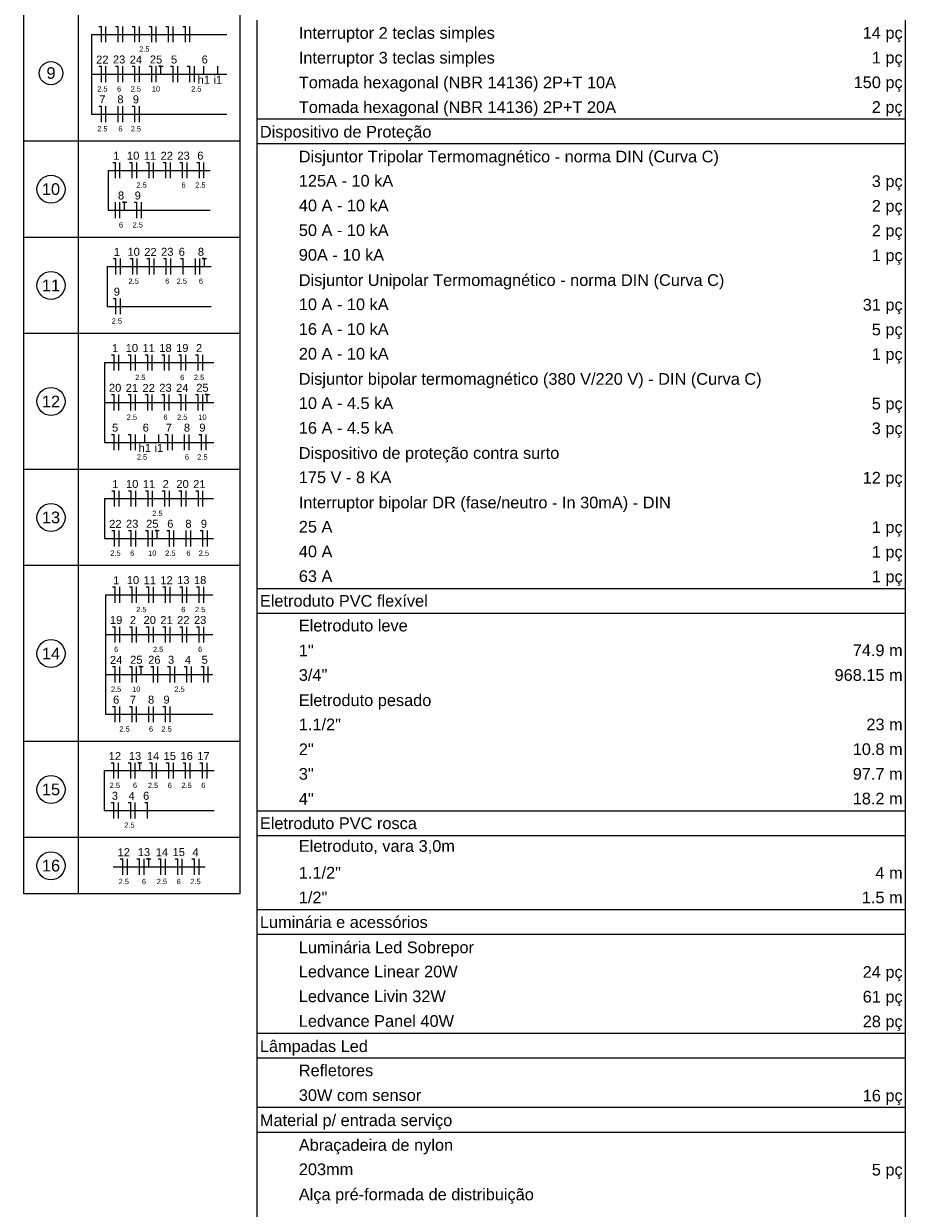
# Model space of a CAD drawing. Header units: feet. Extents: x -18 to 1038, y -110 to 48.
# Tile 11 of 199: x 9 to 17, y -46 to -35. Entities that reach past the tile are written whole.
import ezdxf

# ---------------------------------------------------------------- set-up
doc = ezdxf.new("R2010")
doc.units = ezdxf.units.FT
doc.header["$MEASUREMENT"] = 0
for name, color, linetype, lineweight in [('DI-Tabelas', 7, 'Continuous', 5), ('EL-Fios (Fase 1)', 7, 'Continuous', 5), ('EL-Fios (Fase 2)', 7, 'Continuous', 5), ('EL-Fios (Fase 3)', 7, 'Continuous', 5), ('EL-Fios (Neutro)', 7, 'Continuous', 5), ('EL-Fios (Retorno)', 7, 'Continuous', 5), ('EL-Fios (Terra)', 7, 'Continuous', 5), ('EL-Textos fios', 7, 'Continuous', 5)]:
    doc.layers.add(name, color=color, linetype=linetype, lineweight=lineweight)
doc.styles.add('Arial', font='arial.ttf')

msp = doc.modelspace()

# ---------------------------------------------------------------- linework, layer by layer
at = {"layer": 'DI-Tabelas'}
for p, q in [((8.8348, -36.3504), (8.8348, -35.0704)), ((9.3488, -35.0704), (9.3488, -36.3504)), ((10.8701, -35.0704), (10.8701, -36.3504)), ((11.0325, -35.445), (11.0325, -35.2124)), ((17.1315, -35.2124), (17.1315, -35.445)), ((11.0325, -35.6776), (11.0325, -35.445)), ((17.1315, -35.445), (17.1315, -35.6776)), ((11.0325, -35.9102), (11.0325, -35.6776)), ((17.1315, -35.6776), (17.1315, -35.9102)), ((11.0325, -36.1428), (11.0325, -35.9102)), ((17.1315, -35.9102), (17.1315, -36.1428)), ((11.3989, -36.1428), (11.0325, -36.1428)), ((11.0325, -36.3754), (11.0325, -36.1428)), ((15.1189, -36.1428), (11.3989, -36.1428)), ((17.1315, -36.1428), (15.1189, -36.1428)), ((17.1315, -36.1428), (17.1315, -36.3754)), ((9.3488, -36.3504), (8.8348, -36.3504)), ((8.8348, -37.2554), (8.8348, -36.3504)), ((10.8701, -36.3504), (9.3488, -36.3504)), ((9.3488, -36.3504), (9.3488, -37.2554)), ((10.8701, -36.3504), (10.8701, -37.2554)), ((17.1315, -36.3754), (11.0325, -36.3754)), ((11.0325, -36.608), (11.0325, -36.3754)), ((17.1315, -36.3754), (17.1315, -36.608)), ((11.0325, -36.8406), (11.0325, -36.608)), ((17.1315, -36.608), (17.1315, -36.8406)), ((11.0325, -37.0732), (11.0325, -36.8406)), ((17.1315, -36.8406), (17.1315, -37.0732)), ((11.0325, -37.3058), (11.0325, -37.0732)), ((17.1315, -37.0732), (17.1315, -37.3058)), ((9.3488, -37.2554), (8.8348, -37.2554)), ((8.8348, -38.1604), (8.8348, -37.2554)), ((10.8701, -37.2554), (9.3488, -37.2554)), ((9.3488, -37.2554), (9.3488, -38.1604)), ((10.8701, -37.2554), (10.8701, -38.1604)), ((11.0325, -37.5384), (11.0325, -37.3058)), ((17.1315, -37.3058), (17.1315, -37.5384)), ((11.0325, -37.771), (11.0325, -37.5384)), ((17.1315, -37.5384), (17.1315, -37.771)), ((11.0325, -38.0036), (11.0325, -37.771)), ((17.1315, -37.771), (17.1315, -38.0036)), ((11.0325, -38.2362), (11.0325, -38.0036)), ((17.1315, -38.0036), (17.1315, -38.2362)), ((9.3488, -38.1604), (8.8348, -38.1604)), ((8.8348, -39.4404), (8.8348, -38.1604)), ((10.8701, -38.1604), (9.3488, -38.1604)), ((9.3488, -38.1604), (9.3488, -39.4404)), ((10.8701, -38.1604), (10.8701, -39.4404)), ((11.0325, -38.4688), (11.0325, -38.2362)), ((17.1315, -38.2362), (17.1315, -38.4688)), ((11.0325, -38.7014), (11.0325, -38.4688)), ((17.1315, -38.4688), (17.1315, -38.7014)), ((11.0325, -38.934), (11.0325, -38.7014)), ((17.1315, -38.7014), (17.1315, -38.934)), ((11.0325, -39.1666), (11.0325, -38.934)), ((17.1315, -38.934), (17.1315, -39.1666)), ((11.0325, -39.3992), (11.0325, -39.1666)), ((17.1315, -39.1666), (17.1315, -39.3992)), ((9.3488, -39.4404), (8.8348, -39.4404)), ((8.8348, -40.3454), (8.8348, -39.4404)), ((10.8701, -39.4404), (9.3488, -39.4404)), ((9.3488, -39.4404), (9.3488, -40.3454)), ((10.8701, -39.4404), (10.8701, -40.3454)), ((11.0325, -39.6318), (11.0325, -39.3992)), ((17.1315, -39.3992), (17.1315, -39.6318)), ((11.0325, -39.8644), (11.0325, -39.6318)), ((17.1315, -39.6318), (17.1315, -39.8644)), ((11.0325, -40.097), (11.0325, -39.8644)), ((17.1315, -39.8644), (17.1315, -40.097)), ((11.0325, -40.3296), (11.0325, -40.097)), ((17.1315, -40.097), (17.1315, -40.3296)), ((9.3488, -40.3454), (8.8348, -40.3454)), ((8.8348, -42.0004), (8.8348, -40.3454)), ((10.8701, -40.3454), (9.3488, -40.3454)), ((9.3488, -40.3454), (9.3488, -42.0004)), ((10.8701, -40.3454), (10.8701, -42.0004)), ((11.0325, -40.5622), (11.0325, -40.3296)), ((17.1315, -40.3296), (17.1315, -40.5622)), ((11.3989, -40.5622), (11.0325, -40.5622)), ((11.0325, -40.7948), (11.0325, -40.5622)), ((15.1189, -40.5622), (11.3989, -40.5622)), ((17.1315, -40.5622), (15.1189, -40.5622)), ((17.1315, -40.5622), (17.1315, -40.7948)), ((17.1315, -40.7948), (11.0325, -40.7948)), ((11.0325, -41.0274), (11.0325, -40.7948)), ((17.1315, -40.7948), (17.1315, -41.0274)), ((11.0325, -41.26), (11.0325, -41.0274)), ((17.1315, -41.0274), (17.1315, -41.26)), ((11.0325, -41.4926), (11.0325, -41.26)), ((17.1315, -41.26), (17.1315, -41.4926)), ((11.0325, -41.7252), (11.0325, -41.4926)), ((17.1315, -41.4926), (17.1315, -41.7252)), ((11.0325, -41.9578), (11.0325, -41.7252)), ((17.1315, -41.7252), (17.1315, -41.9578)), ((9.3488, -42.0004), (8.8348, -42.0004)), ((8.8348, -42.9054), (8.8348, -42.0004)), ((10.8701, -42.0004), (9.3488, -42.0004)), ((9.3488, -42.0004), (9.3488, -42.9054)), ((10.8701, -42.0004), (10.8701, -42.9054)), ((11.0325, -42.1904), (11.0325, -41.9578)), ((17.1315, -41.9578), (17.1315, -42.1904)), ((11.0325, -42.423), (11.0325, -42.1904)), ((17.1315, -42.1904), (17.1315, -42.423)), ((11.0325, -42.6556), (11.0325, -42.423)), ((17.1315, -42.423), (17.1315, -42.6556)), ((11.3989, -42.6556), (11.0325, -42.6556)), ((11.0325, -42.8882), (11.0325, -42.6556)), ((15.1189, -42.6556), (11.3989, -42.6556)), ((17.1315, -42.6556), (15.1189, -42.6556)), ((17.1315, -42.6556), (17.1315, -42.8882)), ((9.3488, -42.9054), (8.8348, -42.9054)), ((8.8348, -43.4354), (8.8348, -42.9054)), ((10.8701, -42.9054), (9.3488, -42.9054)), ((9.3488, -42.9054), (9.3488, -43.4354)), ((10.8701, -42.9054), (10.8701, -43.4354)), ((17.1315, -42.8882), (11.0325, -42.8882)), ((11.0325, -43.1208), (11.0325, -42.8882)), ((17.1315, -42.8882), (17.1315, -43.1208)), ((11.0325, -43.3534), (11.0325, -43.1208)), ((17.1315, -43.1208), (17.1315, -43.3534)), ((11.0325, -43.586), (11.0325, -43.3534)), ((17.1315, -43.3534), (17.1315, -43.586)), ((9.3488, -43.4354), (8.8348, -43.4354)), ((10.8701, -43.4354), (9.3488, -43.4354)), ((11.3989, -43.586), (11.0325, -43.586)), ((11.0325, -43.8186), (11.0325, -43.586)), ((15.1189, -43.586), (11.3989, -43.586)), ((17.1315, -43.586), (15.1189, -43.586)), ((17.1315, -43.586), (17.1315, -43.8186)), ((17.1315, -43.8186), (11.0325, -43.8186)), ((11.0325, -44.0512), (11.0325, -43.8186)), ((17.1315, -43.8186), (17.1315, -44.0512)), ((11.0325, -44.2838), (11.0325, -44.0512)), ((17.1315, -44.0512), (17.1315, -44.2838)), ((11.0325, -44.5164), (11.0325, -44.2838)), ((17.1315, -44.2838), (17.1315, -44.5164)), ((11.0325, -44.749), (11.0325, -44.5164)), ((17.1315, -44.5164), (17.1315, -44.749)), ((11.3989, -44.749), (11.0325, -44.749)), ((11.0325, -44.9816), (11.0325, -44.749)), ((15.1189, -44.749), (11.3989, -44.749)), ((17.1315, -44.749), (15.1189, -44.749)), ((17.1315, -44.749), (17.1315, -44.9816)), ((17.1315, -44.9816), (11.0325, -44.9816)), ((11.0325, -45.2142), (11.0325, -44.9816)), ((17.1315, -44.9816), (17.1315, -45.2142)), ((11.0325, -45.4468), (11.0325, -45.2142)), ((17.1315, -45.2142), (17.1315, -45.4468)), ((11.3989, -45.4468), (11.0325, -45.4468)), ((11.0325, -45.6794), (11.0325, -45.4468)), ((15.1189, -45.4468), (11.3989, -45.4468)), ((17.1315, -45.4468), (15.1189, -45.4468)), ((17.1315, -45.4468), (17.1315, -45.6794)), ((17.1315, -45.6794), (11.0325, -45.6794)), ((11.0325, -45.912), (11.0325, -45.6794)), ((17.1315, -45.6794), (17.1315, -45.912)), ((11.0325, -46.1446), (11.0325, -45.912)), ((17.1315, -45.912), (17.1315, -46.1446)), ((11.0325, -46.3772), (11.0325, -46.1446)), ((17.1315, -46.1446), (17.1315, -46.3772)), ((11.0325, -46.6098), (11.0325, -46.3772)), ((17.1315, -46.3772), (17.1315, -46.6098))]:
    msp.add_line(p, q, dxfattribs=at)
at = {"layer": 'DI-Tabelas', "color": 7}
for centre, radius in [((9.0918, -35.7104), 0.11), ((9.0918, -36.8029), 0.132), ((9.0918, -37.7079), 0.132), ((9.0918, -38.8004), 0.132), ((9.0918, -39.8929), 0.132), ((9.0918, -41.1729), 0.132), ((9.0918, -42.4529), 0.132), ((9.0918, -43.1704), 0.132)]:
    msp.add_circle(centre, radius, dxfattribs=at)
at = {"layer": 'EL-Fios (Fase 1)', "color": 7}
for p, q in [((9.6088, -35.4199), (9.6088, -35.2699)), ((10.0829, -35.4199), (10.0829, -35.2699)), ((10.399, -35.4199), (10.399, -35.2699)), ((9.6088, -35.7949), (9.6088, -35.6449)), ((9.9249, -35.7949), (9.9249, -35.6449)), ((10.2838, -35.7949), (10.2838, -35.6449)), ((9.6088, -36.1699), (9.6088, -36.0199)), ((9.724, -36.1699), (9.724, -36.0199)), ((9.741, -36.6999), (9.741, -36.5499)), ((10.2151, -36.6999), (10.2151, -36.5499)), ((9.6981, -37.0749), (9.6981, -36.9249)), ((9.7456, -37.6049), (9.7456, -37.4549)), ((10.0617, -37.6049), (10.0617, -37.4549)), ((10.4501, -37.6049), (10.4501, -37.4549)), ((9.729, -38.5099), (9.729, -38.3599)), ((10.5192, -38.5099), (10.5192, -38.3599)), ((9.8871, -38.8849), (9.8871, -38.7349)), ((10.0451, -38.8849), (10.0451, -38.7349)), ((10.3612, -38.8849), (10.3612, -38.7349)), ((9.729, -39.2599), (9.729, -39.1099)), ((10.2344, -39.2599), (10.2344, -39.1099)), ((10.3496, -39.2599), (10.3496, -39.1099)), ((9.7317, -39.7899), (9.7317, -39.6399)), ((10.2058, -39.7899), (10.2058, -39.6399)), ((10.5219, -39.7899), (10.5219, -39.6399)), ((9.7317, -40.1649), (9.7317, -40.0149)), ((10.3639, -40.1649), (10.3639, -40.0149)), ((9.739, -40.6949), (9.739, -40.5449)), ((10.2131, -40.6949), (10.2131, -40.5449)), ((9.8971, -41.0699), (9.8971, -40.9199)), ((10.2131, -41.0699), (10.2131, -40.9199)), ((10.3712, -41.0699), (10.3712, -40.9199)), ((9.739, -41.4449), (9.739, -41.2949)), ((10.098, -41.4449), (10.098, -41.2949)), ((10.256, -41.4449), (10.256, -41.2949)), ((10.414, -41.4449), (10.414, -41.2949)), ((10.5721, -41.4449), (10.5721, -41.2949)), ((9.8971, -41.8199), (9.8971, -41.6699)), ((10.0122, -41.8199), (10.0122, -41.6699)), ((9.7269, -42.3499), (9.7269, -42.1999)), ((10.0858, -42.3499), (10.0858, -42.1999)), ((9.7269, -42.7249), (9.7269, -42.5749)), ((9.8849, -42.7249), (9.8849, -42.5749)), ((9.8107, -43.2549), (9.8107, -43.1049)), ((10.1697, -43.2549), (10.1697, -43.1049)), ((10.4857, -43.2549), (10.4857, -43.1049))]:
    msp.add_line(p, q, dxfattribs=at)
at = {"layer": 'EL-Fios (Fase 2)', "color": 7}
for p, q in [((9.7669, -35.4199), (9.7669, -35.2699)), ((10.0829, -35.7949), (10.0829, -35.6449)), ((10.4419, -35.7949), (10.4419, -35.6449)), ((9.9249, -36.1699), (9.9249, -36.0199)), ((9.899, -36.6999), (9.899, -36.5499)), ((10.5312, -36.6999), (10.5312, -36.5499)), ((9.9419, -37.0749), (9.9419, -36.9249)), ((9.9036, -37.6049), (9.9036, -37.4549)), ((9.7456, -37.9799), (9.7456, -37.8299)), ((9.8871, -38.5099), (9.8871, -38.3599)), ((10.2031, -38.5099), (10.2031, -38.3599)), ((10.3612, -38.5099), (10.3612, -38.3599)), ((10.5192, -38.8849), (10.5192, -38.7349)), ((9.8871, -39.2599), (9.8871, -39.1099)), ((10.5505, -39.2599), (10.5505, -39.1099)), ((9.8898, -39.7899), (9.8898, -39.6399)), ((10.0478, -40.1649), (10.0478, -40.0149)), ((10.2487, -40.1649), (10.2487, -40.0149)), ((10.5648, -40.1649), (10.5648, -40.0149)), ((9.8971, -40.6949), (9.8971, -40.5449)), ((10.5292, -40.6949), (10.5292, -40.5449)), ((9.739, -41.0699), (9.739, -40.9199)), ((9.8971, -41.4449), (9.8971, -41.2949)), ((9.739, -41.8199), (9.739, -41.6699)), ((10.2131, -41.8199), (10.2131, -41.6699)), ((10.4019, -42.3499), (10.4019, -42.1999))]:
    msp.add_line(p, q, dxfattribs=at)
at = {"layer": 'EL-Fios (Fase 3)', "color": 7}
for p, q in [((9.9249, -35.4199), (9.9249, -35.2699)), ((10.241, -35.4199), (10.241, -35.2699)), ((9.7669, -35.7949), (9.7669, -35.6449)), ((9.7669, -36.1699), (9.7669, -36.0199)), ((10.0571, -36.6999), (10.0571, -36.5499)), ((10.3731, -36.6999), (10.3731, -36.5499)), ((9.741, -37.0749), (9.741, -36.9249)), ((10.2197, -37.6049), (10.2197, -37.4549)), ((10.4929, -37.6049), (10.4929, -37.4549)), ((10.0451, -38.5099), (10.0451, -38.3599)), ((9.729, -38.8849), (9.729, -38.7349)), ((10.2031, -38.8849), (10.2031, -38.7349)), ((10.3924, -39.2599), (10.3924, -39.1099)), ((10.0478, -39.7899), (10.0478, -39.6399)), ((10.3639, -39.7899), (10.3639, -39.6399)), ((9.8898, -40.1649), (9.8898, -40.0149)), ((10.4067, -40.1649), (10.4067, -40.0149)), ((10.0551, -40.6949), (10.0551, -40.5449)), ((10.3712, -40.6949), (10.3712, -40.5449)), ((10.0551, -41.0699), (10.0551, -40.9199)), ((10.5292, -41.0699), (10.5292, -40.9199)), ((10.0551, -41.8199), (10.0551, -41.6699)), ((9.8849, -42.3499), (9.8849, -42.1999)), ((10.2438, -42.3499), (10.2438, -42.1999)), ((10.5599, -42.3499), (10.5599, -42.1999)), ((9.9688, -43.2549), (9.9688, -43.1049)), ((10.3277, -43.2549), (10.3277, -43.1049))]:
    msp.add_line(p, q, dxfattribs=at)
at = {"layer": 'EL-Fios (Neutro)', "color": 7}
for p, q in [((9.541, -35.2699), (9.566, -35.2699)), ((9.566, -35.4199), (9.566, -35.2699)), ((9.699, -35.2699), (9.724, -35.2699)), ((9.724, -35.4199), (9.724, -35.2699)), ((9.857, -35.2699), (9.882, -35.2699)), ((9.882, -35.4199), (9.882, -35.2699)), ((10.0151, -35.2699), (10.0401, -35.2699)), ((10.0401, -35.4199), (10.0401, -35.2699)), ((10.1731, -35.2699), (10.1981, -35.2699)), ((10.1981, -35.4199), (10.1981, -35.2699)), ((10.3312, -35.2699), (10.3562, -35.2699)), ((10.3562, -35.4199), (10.3562, -35.2699)), ((9.541, -35.6449), (9.566, -35.6449)), ((9.566, -35.7949), (9.566, -35.6449)), ((9.699, -35.6449), (9.724, -35.6449)), ((9.724, -35.7949), (9.724, -35.6449)), ((9.857, -35.6449), (9.882, -35.6449)), ((9.882, -35.7949), (9.882, -35.6449)), ((10.0151, -35.6449), (10.0401, -35.6449)), ((10.0401, -35.7949), (10.0401, -35.6449)), ((10.216, -35.6449), (10.241, -35.6449)), ((10.241, -35.7949), (10.241, -35.6449)), ((10.374, -35.6449), (10.399, -35.6449)), ((10.399, -35.7949), (10.399, -35.6449)), ((9.541, -36.0199), (9.566, -36.0199)), ((9.566, -36.1699), (9.566, -36.0199)), ((9.857, -36.0199), (9.882, -36.0199)), ((9.882, -36.1699), (9.882, -36.0199)), ((9.6731, -36.5499), (9.6981, -36.5499)), ((9.6981, -36.6999), (9.6981, -36.5499)), ((9.8312, -36.5499), (9.8562, -36.5499)), ((9.8562, -36.6999), (9.8562, -36.5499)), ((9.9892, -36.5499), (10.0142, -36.5499)), ((10.0142, -36.6999), (10.0142, -36.5499)), ((10.1472, -36.5499), (10.1722, -36.5499)), ((10.1722, -36.6999), (10.1722, -36.5499)), ((10.3053, -36.5499), (10.3303, -36.5499)), ((10.3303, -36.6999), (10.3303, -36.5499)), ((10.4633, -36.5499), (10.4883, -36.5499)), ((10.4883, -36.6999), (10.4883, -36.5499)), ((9.874, -36.9249), (9.899, -36.9249)), ((9.899, -37.0749), (9.899, -36.9249)), ((9.6777, -37.4549), (9.7027, -37.4549)), ((9.7027, -37.6049), (9.7027, -37.4549)), ((9.8358, -37.4549), (9.8608, -37.4549)), ((9.8608, -37.6049), (9.8608, -37.4549)), ((9.9938, -37.4549), (10.0188, -37.4549)), ((10.0188, -37.6049), (10.0188, -37.4549)), ((10.1519, -37.4549), (10.1769, -37.4549)), ((10.1769, -37.6049), (10.1769, -37.4549)), ((10.3099, -37.4549), (10.3349, -37.4549)), ((10.3349, -37.6049), (10.3349, -37.4549)), ((9.6777, -37.8299), (9.7027, -37.8299)), ((9.7027, -37.9799), (9.7027, -37.8299)), ((9.6612, -38.3599), (9.6862, -38.3599)), ((9.6862, -38.5099), (9.6862, -38.3599)), ((9.8192, -38.3599), (9.8442, -38.3599)), ((9.8442, -38.5099), (9.8442, -38.3599)), ((9.9772, -38.3599), (10.0022, -38.3599)), ((10.0022, -38.5099), (10.0022, -38.3599)), ((10.1353, -38.3599), (10.1603, -38.3599)), ((10.1603, -38.5099), (10.1603, -38.3599)), ((10.2933, -38.3599), (10.3183, -38.3599)), ((10.3183, -38.5099), (10.3183, -38.3599)), ((10.4514, -38.3599), (10.4764, -38.3599)), ((10.4764, -38.5099), (10.4764, -38.3599)), ((9.6612, -38.7349), (9.6862, -38.7349)), ((9.6862, -38.8849), (9.6862, -38.7349)), ((9.8192, -38.7349), (9.8442, -38.7349)), ((9.8442, -38.8849), (9.8442, -38.7349)), ((9.9772, -38.7349), (10.0022, -38.7349)), ((10.0022, -38.8849), (10.0022, -38.7349)), ((10.1353, -38.7349), (10.1603, -38.7349)), ((10.1603, -38.8849), (10.1603, -38.7349)), ((10.2933, -38.7349), (10.3183, -38.7349)), ((10.3183, -38.8849), (10.3183, -38.7349)), ((10.4514, -38.7349), (10.4764, -38.7349)), ((10.4764, -38.8849), (10.4764, -38.7349)), ((9.6612, -39.1099), (9.6862, -39.1099)), ((9.6862, -39.2599), (9.6862, -39.1099)), ((9.8192, -39.1099), (9.8442, -39.1099)), ((9.8442, -39.2599), (9.8442, -39.1099)), ((10.1665, -39.1099), (10.1915, -39.1099)), ((10.1915, -39.2599), (10.1915, -39.1099)), ((10.4826, -39.1099), (10.5076, -39.1099)), ((10.5076, -39.2599), (10.5076, -39.1099)), ((9.6639, -39.6399), (9.6889, -39.6399)), ((9.6889, -39.7899), (9.6889, -39.6399)), ((9.8219, -39.6399), (9.8469, -39.6399)), ((9.8469, -39.7899), (9.8469, -39.6399)), ((9.9799, -39.6399), (10.0049, -39.6399)), ((10.0049, -39.7899), (10.0049, -39.6399)), ((10.138, -39.6399), (10.163, -39.6399)), ((10.163, -39.7899), (10.163, -39.6399)), ((10.296, -39.6399), (10.321, -39.6399)), ((10.321, -39.7899), (10.321, -39.6399)), ((10.4541, -39.6399), (10.4791, -39.6399)), ((10.4791, -39.7899), (10.4791, -39.6399)), ((9.6639, -40.0149), (9.6889, -40.0149)), ((9.6889, -40.1649), (9.6889, -40.0149)), ((9.8219, -40.0149), (9.8469, -40.0149)), ((9.8469, -40.1649), (9.8469, -40.0149)), ((9.9799, -40.0149), (10.0049, -40.0149)), ((10.0049, -40.1649), (10.0049, -40.0149)), ((10.1808, -40.0149), (10.2058, -40.0149)), ((10.2058, -40.1649), (10.2058, -40.0149)), ((10.4969, -40.0149), (10.5219, -40.0149)), ((10.5219, -40.1649), (10.5219, -40.0149)), ((9.6712, -40.5449), (9.6962, -40.5449)), ((9.6962, -40.6949), (9.6962, -40.5449)), ((9.8292, -40.5449), (9.8542, -40.5449)), ((9.8542, -40.6949), (9.8542, -40.5449)), ((9.9872, -40.5449), (10.0122, -40.5449)), ((10.0122, -40.6949), (10.0122, -40.5449)), ((10.1453, -40.5449), (10.1703, -40.5449)), ((10.1703, -40.6949), (10.1703, -40.5449)), ((10.3033, -40.5449), (10.3283, -40.5449)), ((10.3283, -40.6949), (10.3283, -40.5449)), ((10.4614, -40.5449), (10.4864, -40.5449)), ((10.4864, -40.6949), (10.4864, -40.5449)), ((9.6712, -40.9199), (9.6962, -40.9199)), ((9.6962, -41.0699), (9.6962, -40.9199)), ((9.8292, -40.9199), (9.8542, -40.9199)), ((9.8542, -41.0699), (9.8542, -40.9199)), ((9.9872, -40.9199), (10.0122, -40.9199)), ((10.0122, -41.0699), (10.0122, -40.9199)), ((10.1453, -40.9199), (10.1703, -40.9199)), ((10.1703, -41.0699), (10.1703, -40.9199)), ((10.3033, -40.9199), (10.3283, -40.9199)), ((10.3283, -41.0699), (10.3283, -40.9199)), ((10.4614, -40.9199), (10.4864, -40.9199)), ((10.4864, -41.0699), (10.4864, -40.9199)), ((9.6712, -41.2949), (9.6962, -41.2949)), ((9.6962, -41.4449), (9.6962, -41.2949)), ((9.8292, -41.2949), (9.8542, -41.2949)), ((9.8542, -41.4449), (9.8542, -41.2949)), ((10.0301, -41.2949), (10.0551, -41.2949)), ((10.0551, -41.4449), (10.0551, -41.2949)), ((10.1881, -41.2949), (10.2131, -41.2949)), ((10.2131, -41.4449), (10.2131, -41.2949)), ((10.3462, -41.2949), (10.3712, -41.2949)), ((10.3712, -41.4449), (10.3712, -41.2949)), ((10.5042, -41.2949), (10.5292, -41.2949)), ((10.5292, -41.4449), (10.5292, -41.2949)), ((9.6712, -41.6699), (9.6962, -41.6699)), ((9.6962, -41.8199), (9.6962, -41.6699)), ((9.8292, -41.6699), (9.8542, -41.6699)), ((9.8542, -41.8199), (9.8542, -41.6699)), ((10.1453, -41.6699), (10.1703, -41.6699)), ((10.1703, -41.8199), (10.1703, -41.6699)), ((9.659, -42.1999), (9.684, -42.1999)), ((9.684, -42.3499), (9.684, -42.1999)), ((9.817, -42.1999), (9.842, -42.1999)), ((9.842, -42.3499), (9.842, -42.1999)), ((10.0179, -42.1999), (10.0429, -42.1999)), ((10.0429, -42.3499), (10.0429, -42.1999)), ((10.176, -42.1999), (10.201, -42.1999)), ((10.201, -42.3499), (10.201, -42.1999)), ((10.334, -42.1999), (10.359, -42.1999)), ((10.359, -42.3499), (10.359, -42.1999)), ((10.492, -42.1999), (10.517, -42.1999)), ((10.517, -42.3499), (10.517, -42.1999)), ((9.659, -42.5749), (9.684, -42.5749)), ((9.684, -42.7249), (9.684, -42.5749)), ((9.817, -42.5749), (9.842, -42.5749)), ((9.842, -42.7249), (9.842, -42.5749)), ((9.9751, -42.5749), (10.0001, -42.5749)), ((10.0001, -42.7249), (10.0001, -42.5749)), ((9.7429, -43.1049), (9.7679, -43.1049)), ((9.7679, -43.2549), (9.7679, -43.1049)), ((9.9009, -43.1049), (9.9259, -43.1049)), ((9.9259, -43.2549), (9.9259, -43.1049)), ((10.1018, -43.1049), (10.1268, -43.1049)), ((10.1268, -43.2549), (10.1268, -43.1049)), ((10.2599, -43.1049), (10.2849, -43.1049)), ((10.2849, -43.2549), (10.2849, -43.1049)), ((10.4179, -43.1049), (10.4429, -43.1049)), ((10.4429, -43.2549), (10.4429, -43.1049))]:
    msp.add_line(p, q, dxfattribs=at)
at = {"layer": 'EL-Fios (Retorno)', "color": 7}
for p, q in [((10.5294, -35.7199), (10.5294, -35.6449)), ((10.6615, -35.7199), (10.6615, -35.6449)), ((9.9746, -39.1849), (9.9746, -39.1099)), ((10.1067, -39.1849), (10.1067, -39.1099))]:
    msp.add_line(p, q, dxfattribs=at)
at = {"layer": 'EL-Fios (Terra)', "color": 7}
for points in [[(10.1258, -35.7199), (10.1258, -35.6449), (10.1058, -35.6449), (10.1458, -35.6449)], [(9.7839, -36.9999), (9.7839, -36.9249), (9.7639, -36.9249), (9.8039, -36.9249)], [(10.5358, -37.5299), (10.5358, -37.4549), (10.5158, -37.4549), (10.5558, -37.4549)], [(10.5621, -38.8099), (10.5621, -38.7349), (10.5421, -38.7349), (10.5821, -38.7349)], [(10.0907, -40.0899), (10.0907, -40.0149), (10.0707, -40.0149), (10.1107, -40.0149)], [(9.9399, -41.3699), (9.9399, -41.2949), (9.9199, -41.2949), (9.9599, -41.2949)], [(9.9278, -42.2749), (9.9278, -42.1999), (9.9078, -42.1999), (9.9478, -42.1999)], [(10.0116, -43.1799), (10.0116, -43.1049), (9.9916, -43.1049), (10.0316, -43.1049)]]:
    msp.add_lwpolyline(points, dxfattribs=at)
at = {"layer": 'EL-Textos fios', "color": 7}
for p, q in [((9.4738, -35.3449), (10.7451, -35.3449)), ((9.4738, -35.3449), (9.4738, -36.0949)), ((9.4738, -35.7199), (10.7451, -35.7199)), ((9.4738, -36.0949), (10.7451, -36.0949)), ((9.6303, -36.6249), (10.5886, -36.6249)), ((9.6303, -36.6249), (9.6303, -36.9999)), ((9.6303, -36.9999), (10.5886, -36.9999)), ((9.6203, -37.5299), (10.5986, -37.5299)), ((9.6203, -37.5299), (9.6203, -37.9049)), ((9.6203, -37.9049), (10.5986, -37.9049)), ((9.594, -38.4349), (10.6249, -38.4349)), ((9.594, -38.4349), (9.594, -39.1849)), ((9.594, -38.8099), (10.6249, -38.8099)), ((9.594, -39.1849), (10.6249, -39.1849)), ((9.5967, -39.7149), (10.6222, -39.7149)), ((9.5967, -39.7149), (9.5967, -40.0899)), ((9.5967, -40.0899), (10.6222, -40.0899)), ((9.604, -40.6199), (10.6149, -40.6199)), ((9.604, -40.6199), (9.604, -41.7449)), ((9.604, -40.9949), (10.6149, -40.9949)), ((9.604, -41.3699), (10.6149, -41.3699)), ((9.604, -41.7449), (10.6149, -41.7449)), ((9.5918, -42.2749), (10.6271, -42.2749)), ((9.5918, -42.2749), (9.5918, -42.6499)), ((9.5918, -42.6499), (10.6271, -42.6499)), ((9.6757, -43.1799), (10.5432, -43.1799))]:
    msp.add_line(p, q, dxfattribs=at)

# ---------------------------------------------------------------- texts
at = {"layer": 'DI-Tabelas', "char_height": 0.11, "line_spacing_factor": 0.6, "style": 'Arial'}
for s, insert, width, attachment_point in [('Interruptor 2 teclas simples', (11.4239, -35.42), 3.688857, 7), ('14 pç', (17.1065, -35.42), 0.751723, 9), ('Interruptor 3 teclas simples', (11.4239, -35.6526), 3.688857, 7), ('1 pç', (17.1065, -35.6526), 0.580854, 9), ('Tomada hexagonal (NBR 14136) 2P+T 10A', (11.4239, -35.8852), 5.970183, 7), ('150 pç', (17.1065, -35.8852), 0.922591, 9), ('Tomada hexagonal (NBR 14136) 2P+T 20A', (11.4239, -36.1178), 5.970183, 7), ('2 pç', (17.1065, -36.1178), 0.580854, 9), ('Dispositivo de Proteção', (11.0575, -36.3504), 3.228399, 7), ('Disjuntor Tripolar Termomagnético - norma DIN (Curva C)', (11.4239, -36.583), 7.906082, 7), ('125A - 10 kA', (11.4239, -36.7793), 1.776601, 7), ('3 pç', (17.1065, -36.8156), 0.580854, 9), ('40 A - 10 kA', (11.4239, -37.0119), 1.691082, 7), ('2 pç', (17.1065, -37.0482), 0.580854, 9), ('50 A - 10 kA', (11.4239, -37.2445), 1.691082, 7), ('2 pç', (17.1065, -37.2808), 0.580854, 9), ('90A - 10 kA', (11.4239, -37.4771), 1.605732, 7), ('1 pç', (17.1065, -37.5134), 0.580854, 9), ('Disjuntor Unipolar Termomagnético - norma DIN (Curva C)', (11.4239, -37.746), 8.008872, 7), ('10 A - 10 kA', (11.4239, -37.9423), 1.691082, 7), ('31 pç', (17.1065, -37.9786), 0.751723, 9), ('16 A - 10 kA', (11.4239, -38.1749), 1.691082, 7), ('5 pç', (17.1065, -38.2112), 0.580854, 9), ('20 A - 10 kA', (11.4239, -38.4075), 1.691082, 7), ('1 pç', (17.1065, -38.4438), 0.580854, 9), ('Disjuntor bipolar termomagnético (380 V/220 V) - DIN (Curva C)', (11.4239, -38.6764), 8.709451, 7), ('10 A - 4.5 kA', (11.4239, -38.8727), 1.776433, 7), ('5 pç', (17.1065, -38.909), 0.580854, 9), ('16 A - 4.5 kA', (11.4239, -39.1053), 1.776433, 7), ('3 pç', (17.1065, -39.1416), 0.580854, 9), ('Dispositivo de proteção contra surto', (11.4239, -39.3742), 4.902043, 7), ('175 V - 8 KA', (11.4239, -39.5705), 1.742393, 7), ('12 pç', (17.1065, -39.6068), 0.751723, 9), ('Interruptor bipolar DR (fase/neutro - In 30mA) - DIN', (11.4239, -39.8394), 7.001265, 7), ('25 A', (11.4239, -40.0357), 0.632165, 7), ('1 pç', (17.1065, -40.072), 0.580854, 9), ('40 A', (11.4239, -40.2683), 0.632165, 7), ('1 pç', (17.1065, -40.3046), 0.580854, 9), ('63 A', (11.4239, -40.5009), 0.632165, 7), ('1 pç', (17.1065, -40.5372), 0.580854, 9), ('Eletroduto PVC flexível', (11.0575, -40.7335), 3.159985, 7), ('Eletroduto leve', (11.4239, -40.9661), 2.049756, 7), ('1"', (11.4239, -41.1987), 0.28003, 7), ('74.9 m', (17.1065, -41.1987), 0.93936, 9), ('3/4"', (11.4239, -41.4313), 0.53625, 7), ('968.15 m', (17.1065, -41.4313), 1.281098, 9), ('Eletroduto pesado', (11.4239, -41.7002), 2.494116, 7), ('1.1/2"', (11.4239, -41.8965), 0.79247, 7), ('23 m', (17.1065, -41.8965), 0.68314, 9), ('2"', (11.4239, -42.1291), 0.28003, 7), ('10.8 m', (17.1065, -42.1291), 0.93936, 9), ('3"', (11.4239, -42.3617), 0.28003, 7), ('97.7 m', (17.1065, -42.3617), 0.93936, 9), ('4"', (11.4239, -42.5943), 0.28003, 7), ('18.2 m', (17.1065, -42.5943), 0.93936, 9), ('Eletroduto PVC rosca', (11.0575, -42.8269), 2.955076, 7), ('Eletroduto, vara 3,0m', (11.4239, -43.0595), 2.937637, 7), ('1.1/2"', (11.4239, -43.2921), 0.79247, 7), ('4 m', (17.1065, -43.2921), 0.512271, 9), ('1/2"', (11.4239, -43.5247), 0.53625, 7), ('1.5 m', (17.1065, -43.5247), 0.768491, 9), ('Luminária e acessórios', (11.0575, -43.7573), 3.159817, 7), ('Luminária Led Sobrepor', (11.4239, -44.0262), 3.296479, 7), ('Ledvance Linear 20W', (11.4239, -44.2225), 2.989284, 7), ('24 pç', (17.1065, -44.2588), 0.751723, 9), ('Ledvance Livin 32W', (11.4239, -44.4551), 2.767271, 7), ('61 pç', (17.1065, -44.4914), 0.751723, 9), ('Ledvance Panel 40W', (11.4239, -44.6877), 2.921204, 7), ('28 pç', (17.1065, -44.724), 0.751723, 9), ('Lâmpadas Led', (11.0575, -44.9566), 2.032988, 7), ('Refletores', (11.4239, -45.1529), 1.400488, 7), ('30W com sensor', (11.4239, -45.3855), 2.30564, 7), ('16 pç', (17.1065, -45.4218), 0.751723, 9), ('Material p/ entrada serviço', (11.0575, -45.6544), 3.62061, 7), ('Abraçadeira de nylon', (11.4239, -45.887), 2.903933, 7), ('203mm', (11.4239, -46.0833), 1.02471, 7), ('5 pç', (17.1065, -46.1196), 0.580854, 9), ('Alça pré-formada de distribuição', (11.4239, -46.3522), 4.423476, 7)]:
    msp.add_mtext(s, dxfattribs=dict(at, insert=insert, width=width, attachment_point=attachment_point))
at = {"layer": 'DI-Tabelas', "color": 7, "char_height": 0.11, "attachment_point": 8, "line_spacing_factor": 0.6, "style": 'Arial'}
for s, insert, width in [('9', (9.0918, -35.7654), 0.170869), ('10', (9.0918, -36.8579), 0.341738), ('11', (9.0918, -37.7629), 0.341738), ('12', (9.0918, -38.8554), 0.341738), ('13', (9.0918, -39.9479), 0.341738), ('14', (9.0918, -41.2279), 0.341738), ('15', (9.0918, -42.5079), 0.341738), ('16', (9.0918, -43.2254), 0.341738)]:
    msp.add_mtext(s, dxfattribs=dict(at, insert=insert, width=width))
at = {"layer": 'EL-Textos fios', "color": 7, "attachment_point": 8, "line_spacing_factor": 0.6, "style": 'Arial'}
for s, insert, char_height, width in [('2.5', (9.97, -35.5089), 0.05, 0.194131), ('22', (9.5749, -35.6201), 0.075, 0.233003), ('23', (9.7329, -35.6201), 0.075, 0.233003), ('24', (9.891, -35.6201), 0.075, 0.233003), ('25', (10.0804, -35.6201), 0.075, 0.233003), ('5', (10.2499, -35.6201), 0.075, 0.116502), ('6', (10.5381, -35.6201), 0.075, 0.116502), ('h1', (10.5294, -35.8099), 0.075, 0.233003), ('i1', (10.6615, -35.8099), 0.075, 0.163034), ('2.5', (9.5749, -35.8839), 0.05, 0.194131), ('7', (9.5749, -35.9951), 0.075, 0.116502), ('6', (9.7329, -35.8839), 0.05, 0.077668), ('8', (9.7454, -35.9951), 0.075, 0.116502), ('2.5', (9.891, -35.8839), 0.05, 0.194131), ('9', (9.891, -35.9951), 0.075, 0.116502), ('10', (10.0804, -35.8839), 0.05, 0.155335), ('2.5', (10.4591, -35.8839), 0.05, 0.194131), ('2.5', (9.5749, -36.2589), 0.05, 0.194131), ('6', (9.7454, -36.2589), 0.05, 0.077668), ('2.5', (9.891, -36.2589), 0.05, 0.194131), ('1', (9.7071, -36.5251), 0.075, 0.116502), ('10', (9.8651, -36.5251), 0.075, 0.233003), ('11', (10.0231, -36.5251), 0.075, 0.233003), ('22', (10.1812, -36.5251), 0.075, 0.233003), ('23', (10.3392, -36.5251), 0.075, 0.233003), ('6', (10.4972, -36.5251), 0.075, 0.116502), ('2.5', (9.9441, -36.7889), 0.05, 0.194131), ('6', (10.3392, -36.7889), 0.05, 0.077668), ('2.5', (10.4972, -36.7889), 0.05, 0.194131), ('8', (9.751, -36.9001), 0.075, 0.116502), ('9', (9.908, -36.9001), 0.075, 0.116502), ('6', (9.751, -37.1639), 0.05, 0.077668), ('2.5', (9.908, -37.1639), 0.05, 0.194131), ('1', (9.7117, -37.4301), 0.075, 0.116502), ('10', (9.8697, -37.4301), 0.075, 0.233003), ('22', (10.0277, -37.4301), 0.075, 0.233003), ('23', (10.1858, -37.4301), 0.075, 0.233003), ('6', (10.3224, -37.4301), 0.075, 0.116502), ('8', (10.5029, -37.4301), 0.075, 0.116502), ('2.5', (9.8697, -37.6939), 0.05, 0.194131), ('6', (10.1858, -37.6939), 0.05, 0.077668), ('2.5', (10.3224, -37.6939), 0.05, 0.194131), ('6', (10.5029, -37.6939), 0.05, 0.077668), ('9', (9.7117, -37.8051), 0.075, 0.116502), ('2.5', (9.7117, -38.0689), 0.05, 0.194131), ('1', (9.6951, -38.3351), 0.075, 0.116502), ('10', (9.8531, -38.3351), 0.075, 0.233003), ('11', (10.0112, -38.3351), 0.075, 0.233003), ('18', (10.1692, -38.3351), 0.075, 0.233003), ('19', (10.3272, -38.3351), 0.075, 0.233003), ('2', (10.4853, -38.3351), 0.075, 0.116502), ('2.5', (9.9322, -38.5989), 0.05, 0.194131), ('6', (10.3272, -38.5989), 0.05, 0.077668), ('2.5', (10.4853, -38.5989), 0.05, 0.194131), ('20', (9.6951, -38.7101), 0.075, 0.233003), ('21', (9.8531, -38.7101), 0.075, 0.233003), ('22', (10.0112, -38.7101), 0.075, 0.233003), ('23', (10.1692, -38.7101), 0.075, 0.233003), ('24', (10.3272, -38.7101), 0.075, 0.233003), ('25', (10.5167, -38.7101), 0.075, 0.233003), ('2.5', (9.8531, -38.9739), 0.05, 0.194131), ('6', (10.1692, -38.9739), 0.05, 0.077668), ('2.5', (10.3272, -38.9739), 0.05, 0.194131), ('10', (10.5167, -38.9739), 0.05, 0.155335), ('5', (9.6951, -39.0851), 0.075, 0.116502), ('6', (9.9833, -39.0851), 0.075, 0.116502), ('7', (10.2005, -39.0851), 0.075, 0.116502), ('8', (10.371, -39.0851), 0.075, 0.116502), ('9', (10.5165, -39.0851), 0.075, 0.116502), ('h1', (9.9746, -39.2749), 0.075, 0.233003), ('i1', (10.1067, -39.2749), 0.075, 0.163034), ('2.5', (9.9478, -39.3489), 0.05, 0.194131), ('6', (10.371, -39.3489), 0.05, 0.077668), ('2.5', (10.5165, -39.3489), 0.05, 0.194131), ('1', (9.6978, -39.6151), 0.075, 0.116502), ('10', (9.8558, -39.6151), 0.075, 0.233003), ('11', (10.0139, -39.6151), 0.075, 0.233003), ('2', (10.1719, -39.6151), 0.075, 0.116502), ('20', (10.3299, -39.6151), 0.075, 0.233003), ('21', (10.488, -39.6151), 0.075, 0.233003), ('22', (9.6978, -39.9901), 0.075, 0.233003), ('23', (9.8558, -39.9901), 0.075, 0.233003), ('25', (10.0453, -39.9901), 0.075, 0.233003), ('2.5', (10.0929, -39.8789), 0.05, 0.194131), ('6', (10.2148, -39.9901), 0.075, 0.116502), ('8', (10.3853, -39.9901), 0.075, 0.116502), ('9', (10.5308, -39.9901), 0.075, 0.116502), ('2.5', (9.6978, -40.2539), 0.05, 0.194131), ('6', (9.8558, -40.2539), 0.05, 0.077668), ('10', (10.0453, -40.2539), 0.05, 0.155335), ('2.5', (10.2148, -40.2539), 0.05, 0.194131), ('6', (10.3853, -40.2539), 0.05, 0.077668), ('2.5', (10.5308, -40.2539), 0.05, 0.194131), ('1', (9.7051, -40.5201), 0.075, 0.116502), ('10', (9.8631, -40.5201), 0.075, 0.233003), ('11', (10.0212, -40.5201), 0.075, 0.233003), ('12', (10.1792, -40.5201), 0.075, 0.233003), ('13', (10.3372, -40.5201), 0.075, 0.233003), ('18', (10.4953, -40.5201), 0.075, 0.233003), ('19', (9.7051, -40.8951), 0.075, 0.233003), ('2', (9.8631, -40.8951), 0.075, 0.116502), ('2.5', (9.9422, -40.7839), 0.05, 0.194131), ('20', (10.0212, -40.8951), 0.075, 0.233003), ('21', (10.1792, -40.8951), 0.075, 0.233003), ('22', (10.3372, -40.8951), 0.075, 0.233003), ('6', (10.3372, -40.7839), 0.05, 0.077668), ('23', (10.4953, -40.8951), 0.075, 0.233003), ('2.5', (10.4953, -40.7839), 0.05, 0.194131), ('6', (9.7051, -41.1589), 0.05, 0.077668), ('2.5', (10.1002, -41.1589), 0.05, 0.194131), ('6', (10.4953, -41.1589), 0.05, 0.077668), ('24', (9.7051, -41.2701), 0.075, 0.233003), ('25', (9.8946, -41.2701), 0.075, 0.233003), ('26', (10.064, -41.2701), 0.075, 0.233003), ('3', (10.2221, -41.2701), 0.075, 0.116502), ('4', (10.3801, -41.2701), 0.075, 0.116502), ('5', (10.5381, -41.2701), 0.075, 0.116502), ('2.5', (9.7051, -41.5339), 0.05, 0.194131), ('10', (9.8946, -41.5339), 0.05, 0.155335), ('2.5', (10.3011, -41.5339), 0.05, 0.194131), ('6', (9.7051, -41.6451), 0.075, 0.116502), ('7', (9.8631, -41.6451), 0.075, 0.116502), ('8', (10.0337, -41.6451), 0.075, 0.116502), ('9', (10.1792, -41.6451), 0.075, 0.116502), ('2.5', (9.7841, -41.9089), 0.05, 0.194131), ('6', (10.0337, -41.9089), 0.05, 0.077668), ('2.5', (10.1792, -41.9089), 0.05, 0.194131), ('12', (9.6929, -42.1751), 0.075, 0.233003), ('13', (9.8824, -42.1751), 0.075, 0.233003), ('14', (10.0519, -42.1751), 0.075, 0.233003), ('15', (10.2099, -42.1751), 0.075, 0.233003), ('16', (10.3679, -42.1751), 0.075, 0.233003), ('17', (10.526, -42.1751), 0.075, 0.233003), ('2.5', (9.6929, -42.4389), 0.05, 0.194131), ('3', (9.6929, -42.5501), 0.075, 0.116502), ('4', (9.851, -42.5501), 0.075, 0.116502), ('6', (9.8824, -42.4389), 0.05, 0.077668), ('6', (9.9876, -42.5501), 0.075, 0.116502), ('2.5', (10.0519, -42.4389), 0.05, 0.194131), ('6', (10.2099, -42.4389), 0.05, 0.077668), ('2.5', (10.3679, -42.4389), 0.05, 0.194131), ('6', (10.526, -42.4389), 0.05, 0.077668), ('2.5', (9.8295, -42.8139), 0.05, 0.194131), ('12', (9.7768, -43.0801), 0.075, 0.233003), ('13', (9.9663, -43.0801), 0.075, 0.233003), ('14', (10.1357, -43.0801), 0.075, 0.233003), ('15', (10.2938, -43.0801), 0.075, 0.233003), ('4', (10.4518, -43.0801), 0.075, 0.116502), ('2.5', (9.7768, -43.3439), 0.05, 0.194131), ('6', (9.9663, -43.3439), 0.05, 0.077668), ('2.5', (10.1357, -43.3439), 0.05, 0.194131), ('6', (10.2938, -43.3439), 0.05, 0.077668), ('2.5', (10.4518, -43.3439), 0.05, 0.194131)]:
    msp.add_mtext(s, dxfattribs=dict(at, insert=insert, char_height=char_height, width=width))

doc.saveas('drawing.dxf')
